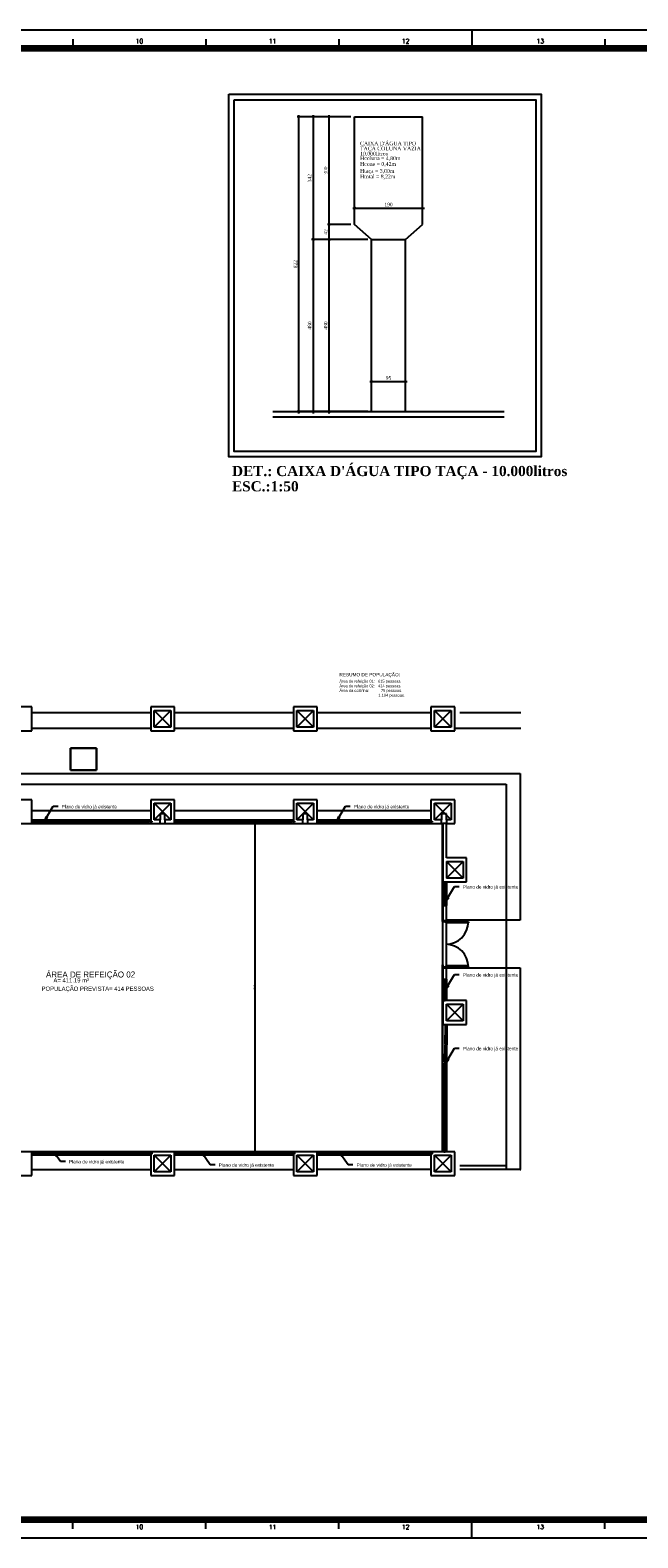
# Model space of a CAD drawing. Header units: millimetres. Extents: x 335 to 91596, y -1 to 84.
# Tile 86 of 87: x 400 to 434, y -1 to 84. Entities that reach past the tile are written whole.
import ezdxf

# ---------------------------------------------------------------- set-up
doc = ezdxf.new("R2010")
doc.units = ezdxf.units.MM
doc.header["$MEASUREMENT"] = 0
for name, color, linetype, lineweight in [('AF-Colunas', 7, 'Continuous', 20), ('AL-Colunas', 7, 'Continuous', 20), ('Cotas', 7, 'Continuous', 5)]:
    doc.layers.add(name, color=color, linetype=linetype, lineweight=lineweight)
doc.layers.add('Margem', color=4, linetype='Continuous')
doc.styles.add('CenturyGothic', font='GOTHIC.TTF')
doc.styles.add('romans', font='romans')
doc.styles.add('TimesNewRoman', font='times.ttf')
doc.styles.add('TimesNewRomanN', font='timesbd.ttf')
doc.dimstyles.new('UM_50.000000', dxfattribs={"dimtxt": 0.18, "dimasz": 0.1, "dimexe": 0.1, "dimexo": 0.2, "dimgap": 0, "dimtad": 1, "dimtih": 1, "dimtoh": 1, "dimdec": 1, "dimlfac": 50, "dimzin": 0, "dimdsep": 46, "dimtxsty": 'Standard', "dimblk": 'CLOSED', "dimblk1": 'CLOSED', "dimblk2": 'CLOSED', "dimcen": 0.09, "dimdle": 0.1, "dimadec": 1, "dimazin": 2, "dimtfac": 1, "dimtdec": 4, "dimtofl": 0, "dimtmove": 0, "dimatfit": 3, "dimldrblk": 'CLOSED', "dimfxl": 0, "dimtolj": 1, "dimarcsym": 0})

# ---------------------------------------------------------------- blocks, each defined once
blk = doc.blocks.new('_OBLIQUE')
at = {"color": 0, "linetype": 'ByBlock', "lineweight": -2}
blk.add_line((-0.5, -0.5), (0.5, 0.5), dxfattribs=at)
blk = doc.blocks.new('*D6')
at = {"layer": 'Cotas', "color": 0, "lineweight": -2}
for p, q in [((418.726, 63.985), (420.826, 63.985)), ((418.826, 62.51), (418.826, 64.085)), ((420.726, 62.51), (420.726, 64.085))]:
    blk.add_line(p, q, dxfattribs=at)
at = {"layer": 'Defpoints', "color": 0}
for p in [(420.726, 63.985), (418.826, 62.31), (420.726, 62.31)]:
    blk.add_point(p, dxfattribs=at)
at = {"layer": 'Cotas', "color": 0, "lineweight": -2, "xscale": 0.1, "yscale": 0.1, "zscale": 0.1, "rotation": 180}
blk.add_blockref('_OBLIQUE', (418.826, 63.985), dxfattribs=at)
at = {"layer": 'Cotas', "color": 0, "lineweight": -2, "xscale": 0.1, "yscale": 0.1, "zscale": 0.1}
blk.add_blockref('_OBLIQUE', (420.726, 63.985), dxfattribs=at)
at = {"layer": 'Cotas', "color": 7, "insert": (419.776, 64.185), "char_height": 0.2, "attachment_point": 5, "rotation": 0.00573, "style": 'TimesNewRoman'}
blk.add_mtext('\\A1;95', dxfattribs=at)
blk = doc.blocks.new('*D7')
at = {"layer": 'Cotas', "color": 0, "lineweight": -2}
for p, q in [((417.776, 73.659), (421.776, 73.659)), ((417.876, 72.95), (417.876, 73.759)), ((421.676, 72.95), (421.676, 73.759))]:
    blk.add_line(p, q, dxfattribs=at)
at = {"layer": 'Defpoints', "color": 0}
for p in [(421.676, 73.659), (417.876, 72.75), (421.676, 72.75)]:
    blk.add_point(p, dxfattribs=at)
at = {"layer": 'Cotas', "color": 0, "lineweight": -2, "xscale": 0.1, "yscale": 0.1, "zscale": 0.1, "rotation": 180}
blk.add_blockref('_OBLIQUE', (417.876, 73.659), dxfattribs=at)
at = {"layer": 'Cotas', "color": 0, "lineweight": -2, "xscale": 0.1, "yscale": 0.1, "zscale": 0.1}
blk.add_blockref('_OBLIQUE', (421.676, 73.659), dxfattribs=at)
at = {"layer": 'Cotas', "color": 7, "insert": (419.776, 73.859), "char_height": 0.2, "attachment_point": 5, "rotation": 0.00573, "style": 'TimesNewRoman'}
blk.add_mtext('\\A1;190', dxfattribs=at)
blk = doc.blocks.new('*D8')
at = {"layer": 'Cotas', "color": 0, "lineweight": -2}
for p, q in [((418.626, 71.91), (416.37, 71.91)), ((416.47, 62.21), (416.47, 72.01)), ((418.626, 62.31), (416.37, 62.31))]:
    blk.add_line(p, q, dxfattribs=at)
at = {"layer": 'Defpoints', "color": 0}
for p in [(416.47, 71.91), (418.826, 71.91), (418.826, 62.31)]:
    blk.add_point(p, dxfattribs=at)
at = {"layer": 'Cotas', "color": 0, "lineweight": -2, "xscale": 0.1, "yscale": 0.1, "zscale": 0.1}
for p, rotation in [((416.47, 71.91), 90), ((416.47, 62.31), 270)]:
    blk.add_blockref('_OBLIQUE', p, dxfattribs=dict(at, rotation=rotation))
at = {"layer": 'Cotas', "color": 7, "insert": (416.27, 67.11), "char_height": 0.2, "attachment_point": 5, "rotation": 90, "style": 'TimesNewRoman'}
blk.add_mtext('\\A1;480', dxfattribs=at)
blk = doc.blocks.new('*D9')
at = {"layer": 'Cotas', "color": 0, "lineweight": -2}
for p, q in [((417.676, 72.75), (416.37, 72.75)), ((416.47, 71.81), (416.47, 72.85)), ((418.626, 71.91), (416.37, 71.91))]:
    blk.add_line(p, q, dxfattribs=at)
at = {"layer": 'Defpoints', "color": 0}
for p in [(416.47, 72.75), (417.876, 72.75), (418.826, 71.91)]:
    blk.add_point(p, dxfattribs=at)
at = {"layer": 'Cotas', "color": 0, "lineweight": -2, "xscale": 0.1, "yscale": 0.1, "zscale": 0.1}
for p, rotation in [((416.47, 72.75), 90), ((416.47, 71.91), 270)]:
    blk.add_blockref('_OBLIQUE', p, dxfattribs=dict(at, rotation=rotation))
at = {"layer": 'Cotas', "color": 7, "insert": (416.27, 72.33), "char_height": 0.2, "attachment_point": 5, "rotation": 90, "style": 'TimesNewRoman'}
blk.add_mtext('\\A1;42', dxfattribs=at)
blk = doc.blocks.new('*D10')
at = {"layer": 'Cotas', "color": 0, "lineweight": -2}
for p, q in [((417.676, 78.75), (416.37, 78.75)), ((416.47, 72.65), (416.47, 78.85)), ((417.676, 72.75), (416.37, 72.75))]:
    blk.add_line(p, q, dxfattribs=at)
at = {"layer": 'Defpoints', "color": 0}
for p in [(416.47, 78.75), (417.876, 78.75), (417.876, 72.75)]:
    blk.add_point(p, dxfattribs=at)
at = {"layer": 'Cotas', "color": 0, "lineweight": -2, "xscale": 0.1, "yscale": 0.1, "zscale": 0.1}
for p, rotation in [((416.47, 78.75), 90), ((416.47, 72.75), 270)]:
    blk.add_blockref('_OBLIQUE', p, dxfattribs=dict(at, rotation=rotation))
at = {"layer": 'Cotas', "color": 7, "insert": (416.27, 75.75), "char_height": 0.2, "attachment_point": 5, "rotation": 90, "style": 'TimesNewRoman'}
blk.add_mtext('\\A1;300', dxfattribs=at)
blk = doc.blocks.new('*D11')
at = {"layer": 'Cotas', "color": 0, "lineweight": -2}
for p, q in [((417.676, 78.75), (415.473, 78.75)), ((415.573, 78.85), (415.573, 71.81)), ((418.626, 71.91), (415.473, 71.91))]:
    blk.add_line(p, q, dxfattribs=at)
at = {"layer": 'Defpoints', "color": 0}
for p in [(417.876, 78.75), (415.573, 71.91), (418.826, 71.91)]:
    blk.add_point(p, dxfattribs=at)
at = {"layer": 'Cotas', "color": 0, "lineweight": -2, "xscale": 0.1, "yscale": 0.1, "zscale": 0.1}
for p, rotation in [((415.573, 78.75), 90), ((415.573, 71.91), 270)]:
    blk.add_blockref('_OBLIQUE', p, dxfattribs=dict(at, rotation=rotation))
at = {"layer": 'Cotas', "color": 7, "insert": (415.373, 75.33), "char_height": 0.2, "attachment_point": 5, "rotation": 90, "style": 'TimesNewRoman'}
blk.add_mtext('\\A1;342', dxfattribs=at)
blk = doc.blocks.new('*D12')
at = {"layer": 'Cotas', "color": 0, "lineweight": -2}
for p, q in [((418.626, 71.91), (415.473, 71.91)), ((415.573, 72.01), (415.573, 62.21)), ((418.626, 62.31), (415.473, 62.31))]:
    blk.add_line(p, q, dxfattribs=at)
at = {"layer": 'Defpoints', "color": 0}
for p in [(418.826, 71.91), (415.573, 62.31), (418.826, 62.31)]:
    blk.add_point(p, dxfattribs=at)
at = {"layer": 'Cotas', "color": 0, "lineweight": -2, "xscale": 0.1, "yscale": 0.1, "zscale": 0.1}
for p, rotation in [((415.573, 71.91), 90), ((415.573, 62.31), 270)]:
    blk.add_blockref('_OBLIQUE', p, dxfattribs=dict(at, rotation=rotation))
at = {"layer": 'Cotas', "color": 7, "insert": (415.373, 67.11), "char_height": 0.2, "attachment_point": 5, "rotation": 90, "style": 'TimesNewRoman'}
blk.add_mtext('\\A1;480', dxfattribs=at)
blk = doc.blocks.new('*D13')
at = {"layer": 'Cotas', "color": 0, "lineweight": -2}
for p, q in [((417.676, 78.75), (414.679, 78.75)), ((414.779, 62.21), (414.779, 78.85)), ((418.626, 62.31), (414.679, 62.31))]:
    blk.add_line(p, q, dxfattribs=at)
at = {"layer": 'Defpoints', "color": 0}
for p in [(414.779, 78.75), (417.876, 78.75), (418.826, 62.31)]:
    blk.add_point(p, dxfattribs=at)
at = {"layer": 'Cotas', "color": 0, "lineweight": -2, "xscale": 0.1, "yscale": 0.1, "zscale": 0.1}
for p, rotation in [((414.779, 78.75), 90), ((414.779, 62.31), 270)]:
    blk.add_blockref('_OBLIQUE', p, dxfattribs=dict(at, rotation=rotation))
at = {"layer": 'Cotas', "color": 7, "insert": (414.579, 70.53), "char_height": 0.2, "attachment_point": 5, "rotation": 90, "style": 'TimesNewRoman'}
blk.add_mtext('\\A1;822', dxfattribs=at)

msp = doc.modelspace()

# ---------------------------------------------------------------- hatches: boundary and pattern name
at = {"linetype": 'Continuous'}
for points in [[(400.557, 39.4532), (400.743, 39.6912), (400.673, 39.7302), (400.557, 39.4532), (400.557, 39.4532)], [(416.875, 39.4532), (417.062, 39.6912), (416.992, 39.7302), (416.875, 39.4532), (416.875, 39.4532)], [(422.958, 34.9752), (423.143, 35.2142), (423.143, 35.2142), (423.075, 35.2542), (422.958, 34.9752), (422.958, 34.9752)], [(422.958, 30.0672), (423.143, 30.3052), (423.143, 30.3052), (423.075, 30.3452), (422.958, 30.0672), (422.958, 30.0672)], [(422.958, 25.9532), (423.143, 26.1922), (423.143, 26.1922), (423.075, 26.2322), (422.958, 25.9532), (422.958, 25.9532)], [(401.086, 21.0282), (401.23, 20.7622), (401.293, 20.8092), (401.293, 20.8092), (401.086, 21.0282), (401.086, 21.0282)], [(409.328, 21.0262), (409.467, 20.7582), (409.467, 20.7582), (409.531, 20.8032), (409.328, 21.0262), (409.328, 21.0262), (409.328, 21.0262)], [(417.023, 21.0262), (417.162, 20.7582), (417.226, 20.8032), (417.023, 21.0262), (417.023, 21.0262)]]:
    msp.add_hatch(color=8, dxfattribs=at).paths.add_polyline_path(points)

# ---------------------------------------------------------------- linework, layer by layer
at = {"color": 8}
for p, q in [((417.8759, 72.7497), (417.8759, 78.7497)), ((417.8759, 78.7497), (421.6759, 78.7497)), ((421.6759, 72.7497), (421.6759, 78.7497)), ((418.8259, 71.9097), (417.8759, 72.7497)), ((420.7259, 71.9097), (421.6759, 72.7497)), ((418.8259, 62.3097), (418.8259, 71.9097)), ((418.8259, 71.9097), (420.7259, 71.9097)), ((420.7259, 62.3097), (420.7259, 71.9097))]:
    msp.add_line(p, q, dxfattribs=at)
for p, q in [((413.321, 62.3097), (426.2307, 62.3097)), ((413.321, 62.0097), (426.2307, 62.0097))]:
    msp.add_line(p, q)
at = {"color": 7}
for p, q in [((399.868, 45.8362), (398.542, 45.8362)), ((399.868, 44.5082), (399.868, 45.8362)), ((406.502, 45.5032), (399.868, 45.5032)), ((407.829, 45.8362), (406.502, 45.8362)), ((406.502, 45.8362), (406.502, 44.5082)), ((406.702, 45.6372), (407.631, 45.6372)), ((406.702, 44.7072), (406.702, 45.6372)), ((407.631, 45.6372), (406.702, 44.7072)), ((406.702, 45.6372), (407.631, 44.7072)), ((407.631, 45.6372), (407.631, 44.7072)), ((407.829, 44.5082), (407.829, 45.8362)), ((414.463, 45.5032), (407.829, 45.5032)), ((415.789, 45.8362), (414.463, 45.8362)), ((414.463, 45.8362), (414.463, 44.5082)), ((414.663, 45.6372), (415.591, 45.6372)), ((414.663, 44.7072), (414.663, 45.6372)), ((415.591, 45.6372), (414.663, 44.7072)), ((414.663, 45.6372), (415.591, 44.7072)), ((415.591, 45.6372), (415.591, 44.7072)), ((415.789, 44.5082), (415.789, 45.8362)), ((422.145, 45.5032), (415.789, 45.5032)), ((422.145, 45.8362), (422.145, 44.5082)), ((423.471, 45.8362), (422.145, 45.8362)), ((422.343, 44.7072), (422.343, 45.6372)), ((422.343, 45.6372), (423.271, 45.6372)), ((423.271, 45.6372), (422.343, 44.7072)), ((422.343, 45.6372), (423.271, 44.7072)), ((423.271, 45.6372), (423.271, 44.7072)), ((423.471, 44.5082), (423.471, 45.8362)), ((427.159, 45.5032), (423.749, 45.5032)), ((406.502, 44.6282), (399.868, 44.6282)), ((407.631, 44.7072), (406.702, 44.7072)), ((414.463, 44.6282), (407.829, 44.6282)), ((415.591, 44.7072), (414.663, 44.7072)), ((422.145, 44.6282), (415.789, 44.6282)), ((423.271, 44.7072), (422.343, 44.7072)), ((427.159, 44.6282), (423.471, 44.6282)), ((398.542, 44.5082), (399.868, 44.5082)), ((406.502, 44.5082), (407.829, 44.5082)), ((414.463, 44.5082), (415.789, 44.5082)), ((422.145, 44.5082), (423.471, 44.5082)), ((402.018, 42.3072), (402.018, 43.5402)), ((402.018, 43.5402), (403.477, 43.5402)), ((402.018, 43.5402), (402.018, 42.3072)), ((403.477, 43.5402), (402.018, 43.5402)), ((403.477, 43.5402), (403.477, 42.3072)), ((403.477, 42.3072), (403.477, 43.5402)), ((392.279, 42.1202), (427.133, 42.1202)), ((403.477, 42.3072), (402.018, 42.3072)), ((402.018, 42.3072), (403.477, 42.3072)), ((427.133, 42.1202), (427.133, 33.9392)), ((391.213, 41.5232), (426.337, 41.5232)), ((426.337, 41.5232), (426.337, 20.0312)), ((399.868, 40.6622), (398.542, 40.6622)), ((399.868, 39.3342), (399.868, 40.6622)), ((407.829, 40.6622), (406.502, 40.6622)), ((406.502, 40.6622), (406.502, 39.3342)), ((406.702, 40.4632), (407.631, 40.4632)), ((406.702, 39.5332), (406.702, 40.4632)), ((407.631, 40.4632), (406.702, 39.5332)), ((406.702, 40.4632), (407.631, 39.5332)), ((407.631, 40.4632), (407.631, 39.5332)), ((407.829, 39.3342), (407.829, 40.6622)), ((414.463, 40.6622), (414.463, 39.3342)), ((415.789, 40.6622), (414.463, 40.6622)), ((414.663, 39.5332), (414.663, 40.4632)), ((414.663, 40.4632), (415.591, 40.4632)), ((414.663, 40.4632), (415.591, 39.5332)), ((415.591, 40.4632), (414.663, 39.5332)), ((415.591, 40.4632), (415.591, 39.5332)), ((415.789, 39.3342), (415.789, 40.6622)), ((422.145, 40.6622), (422.145, 39.3342)), ((423.471, 40.6622), (422.145, 40.6622)), ((422.343, 39.5332), (422.343, 40.4632)), ((422.343, 39.5332), (423.271, 40.4632)), ((422.343, 40.4632), (423.271, 39.5332)), ((422.343, 40.4632), (423.271, 40.4632)), ((423.271, 40.4632), (423.271, 39.5332)), ((423.471, 39.3342), (423.471, 40.6622)), ((399.868, 40.0652), (406.502, 40.0652)), ((399.868, 39.5332), (406.502, 39.5332)), ((400.557, 39.4532), (401.056, 40.3012)), ((400.673, 39.7302), (400.557, 39.4532)), ((400.557, 39.4532), (400.743, 39.6912)), ((400.743, 39.6912), (400.673, 39.7302)), ((401.056, 40.3012), (401.325, 40.3012)), ((407.033, 39.5332), (406.702, 39.5332)), ((407.298, 39.8662), (407.033, 39.8662)), ((407.033, 39.8662), (407.033, 39.5332)), ((407.033, 39.3342), (407.033, 39.5332)), ((407.298, 39.5332), (407.298, 39.8662)), ((407.631, 39.5332), (407.298, 39.5332)), ((407.298, 39.5332), (407.298, 39.3342)), ((407.829, 40.0652), (414.463, 40.0652)), ((407.829, 39.5332), (414.463, 39.5332)), ((414.993, 39.5332), (414.663, 39.5332)), ((415.259, 39.8662), (414.993, 39.8662)), ((414.993, 39.8662), (414.993, 39.5332)), ((414.993, 39.3342), (414.993, 39.5332)), ((415.259, 39.5332), (415.259, 39.8662)), ((415.591, 39.5332), (415.259, 39.5332)), ((415.259, 39.5332), (415.259, 39.3342)), ((415.789, 40.0652), (422.145, 40.0652)), ((415.789, 39.5332), (422.145, 39.5332)), ((416.875, 39.4532), (417.374, 40.3012)), ((416.992, 39.7302), (416.875, 39.4532)), ((416.875, 39.4532), (417.062, 39.6912)), ((417.062, 39.6912), (416.992, 39.7302)), ((417.374, 40.3012), (417.644, 40.3012)), ((422.741, 39.5332), (422.343, 39.5332)), ((422.741, 39.8662), (422.741, 39.5332)), ((423.006, 39.8662), (422.741, 39.8662)), ((422.741, 39.3342), (422.741, 39.5332)), ((423.006, 39.5332), (423.006, 39.8662)), ((423.271, 39.5332), (423.006, 39.5332)), ((423.006, 39.5332), (423.006, 39.3342)), ((422.782, 39.3082), (390.926, 39.3082)), ((398.542, 39.3342), (399.868, 39.3342)), ((399.936, 39.4682), (399.868, 39.4682)), ((399.868, 39.4682), (399.868, 39.4012)), ((399.868, 39.4012), (399.936, 39.4012)), ((399.868, 39.3342), (406.502, 39.3342)), ((400.938, 39.5002), (399.936, 39.5002)), ((399.936, 39.5002), (399.936, 39.4682)), ((399.936, 39.4682), (400.938, 39.4682)), ((399.936, 39.4012), (399.936, 39.4682)), ((400.938, 39.4012), (399.936, 39.4012)), ((400.938, 39.4682), (400.938, 39.5002)), ((400.938, 39.4012), (400.938, 39.4682)), ((400.938, 39.4682), (401.004, 39.4682)), ((401.004, 39.4012), (400.938, 39.4012)), ((402.039, 39.5002), (401.004, 39.5002)), ((401.004, 39.5002), (401.004, 39.4682)), ((401.004, 39.4682), (402.039, 39.4682)), ((401.004, 39.4682), (401.004, 39.4012)), ((402.039, 39.4012), (401.004, 39.4012)), ((402.039, 39.4682), (402.039, 39.5002)), ((402.039, 39.4012), (402.039, 39.4682)), ((402.039, 39.4682), (402.105, 39.4682)), ((402.105, 39.4012), (402.039, 39.4012)), ((403.14, 39.5002), (402.105, 39.5002)), ((402.105, 39.5002), (402.105, 39.4682)), ((402.105, 39.4682), (403.14, 39.4682)), ((402.105, 39.4682), (402.105, 39.4012)), ((403.14, 39.4012), (402.105, 39.4012)), ((403.14, 39.4682), (403.14, 39.5002)), ((403.14, 39.4012), (403.14, 39.4682)), ((403.14, 39.4682), (403.207, 39.4682)), ((403.207, 39.4012), (403.14, 39.4012)), ((404.242, 39.5002), (403.207, 39.5002)), ((403.207, 39.5002), (403.207, 39.4682)), ((403.207, 39.4682), (404.242, 39.4682)), ((403.207, 39.4682), (403.207, 39.4012)), ((404.242, 39.4012), (403.207, 39.4012)), ((404.242, 39.4682), (404.242, 39.5002)), ((404.242, 39.4012), (404.242, 39.4682)), ((404.242, 39.4682), (404.307, 39.4682)), ((404.307, 39.4012), (404.242, 39.4012)), ((405.342, 39.5002), (404.307, 39.5002)), ((404.307, 39.5002), (404.307, 39.4682)), ((404.307, 39.4682), (405.342, 39.4682)), ((404.307, 39.4682), (404.307, 39.4012)), ((405.342, 39.4012), (404.307, 39.4012)), ((405.342, 39.4682), (405.342, 39.5002)), ((405.342, 39.4012), (405.342, 39.4682)), ((405.342, 39.4682), (405.409, 39.4682)), ((405.409, 39.4012), (405.342, 39.4012)), ((406.437, 39.5002), (405.409, 39.5002)), ((405.409, 39.5002), (405.409, 39.4682)), ((405.409, 39.4682), (406.437, 39.4682)), ((405.409, 39.4682), (405.409, 39.4012)), ((406.437, 39.4012), (405.409, 39.4012)), ((406.437, 39.4682), (406.437, 39.5002)), ((406.502, 39.4012), (406.502, 39.4682)), ((406.502, 39.4682), (406.57, 39.4682)), ((406.57, 39.4012), (406.502, 39.4012)), ((406.502, 39.3342), (407.829, 39.3342)), ((406.57, 39.4682), (406.57, 39.4012)), ((407.896, 39.4682), (407.829, 39.4682)), ((407.829, 39.4682), (407.829, 39.4012)), ((407.829, 39.4012), (407.896, 39.4012)), ((407.829, 39.3342), (414.463, 39.3342)), ((408.898, 39.5002), (407.896, 39.5002)), ((407.896, 39.5002), (407.896, 39.4682)), ((407.896, 39.4682), (408.898, 39.4682)), ((407.896, 39.4012), (407.896, 39.4682)), ((408.898, 39.4012), (407.896, 39.4012)), ((408.898, 39.4682), (408.898, 39.5002)), ((408.898, 39.4012), (408.898, 39.4682)), ((408.898, 39.4682), (408.964, 39.4682)), ((408.964, 39.4012), (408.898, 39.4012)), ((409.999, 39.5002), (408.964, 39.5002)), ((408.964, 39.5002), (408.964, 39.4682)), ((408.964, 39.4682), (409.999, 39.4682)), ((408.964, 39.4682), (408.964, 39.4012)), ((409.999, 39.4012), (408.964, 39.4012)), ((409.999, 39.4682), (409.999, 39.5002)), ((409.999, 39.4012), (409.999, 39.4682)), ((409.999, 39.4682), (410.065, 39.4682)), ((410.065, 39.4012), (409.999, 39.4012)), ((411.1, 39.5002), (410.065, 39.5002)), ((410.065, 39.5002), (410.065, 39.4682)), ((410.065, 39.4682), (411.1, 39.4682)), ((410.065, 39.4682), (410.065, 39.4012)), ((411.1, 39.4012), (410.065, 39.4012)), ((411.1, 39.4682), (411.1, 39.5002)), ((411.1, 39.4012), (411.1, 39.4682)), ((411.1, 39.4682), (411.167, 39.4682)), ((411.167, 39.4012), (411.1, 39.4012)), ((412.202, 39.5002), (411.167, 39.5002)), ((411.167, 39.5002), (411.167, 39.4682)), ((411.167, 39.4682), (412.202, 39.4682)), ((411.167, 39.4682), (411.167, 39.4012)), ((412.202, 39.4012), (411.167, 39.4012)), ((412.202, 39.4682), (412.202, 39.5002)), ((412.202, 39.4012), (412.202, 39.4682)), ((412.202, 39.4682), (412.267, 39.4682)), ((412.267, 39.4012), (412.202, 39.4012)), ((413.302, 39.5002), (412.267, 39.5002)), ((412.267, 39.5002), (412.267, 39.4682)), ((412.267, 39.4682), (413.302, 39.4682)), ((412.267, 39.4682), (412.267, 39.4012)), ((413.302, 39.4012), (412.267, 39.4012)), ((412.273, 39.3882), (412.377, 39.2822)), ((412.799, 39.3342), (412.305, 39.3342)), ((412.326, 20.9462), (412.326, 39.4142)), ((413.302, 39.4682), (413.302, 39.5002)), ((413.302, 39.4012), (413.302, 39.4682)), ((413.302, 39.4682), (413.369, 39.4682)), ((413.369, 39.4012), (413.302, 39.4012)), ((414.397, 39.5002), (413.369, 39.5002)), ((413.369, 39.5002), (413.369, 39.4682)), ((413.369, 39.4682), (414.397, 39.4682)), ((413.369, 39.4682), (413.369, 39.4012)), ((414.397, 39.4012), (413.369, 39.4012)), ((414.397, 39.4682), (414.397, 39.5002)), ((414.463, 39.4012), (414.463, 39.4682)), ((414.463, 39.4682), (414.53, 39.4682)), ((414.53, 39.4012), (414.463, 39.4012)), ((414.463, 39.3342), (415.789, 39.3342)), ((414.53, 39.4682), (414.53, 39.4012)), ((415.857, 39.4682), (415.789, 39.4682)), ((415.789, 39.4682), (415.789, 39.4012)), ((415.789, 39.4012), (415.857, 39.4012)), ((422.145, 39.3342), (415.789, 39.3342)), ((416.859, 39.5002), (415.857, 39.5002)), ((415.857, 39.5002), (415.857, 39.4682)), ((415.857, 39.4682), (416.859, 39.4682)), ((415.857, 39.4012), (415.857, 39.4682)), ((416.859, 39.4012), (415.857, 39.4012)), ((416.859, 39.4682), (416.859, 39.5002)), ((416.859, 39.4012), (416.859, 39.4682)), ((416.859, 39.4682), (416.924, 39.4682)), ((416.924, 39.4012), (416.859, 39.4012)), ((417.959, 39.5002), (416.924, 39.5002)), ((416.924, 39.5002), (416.924, 39.4682)), ((416.924, 39.4682), (417.959, 39.4682)), ((416.924, 39.4682), (416.924, 39.4012)), ((417.959, 39.4012), (416.924, 39.4012)), ((417.959, 39.4682), (417.959, 39.5002)), ((417.959, 39.4012), (417.959, 39.4682)), ((417.959, 39.4682), (418.026, 39.4682)), ((418.026, 39.4012), (417.959, 39.4012)), ((419.061, 39.5002), (418.026, 39.5002)), ((418.026, 39.5002), (418.026, 39.4682)), ((418.026, 39.4682), (419.061, 39.4682)), ((418.026, 39.4682), (418.026, 39.4012)), ((419.061, 39.4012), (418.026, 39.4012)), ((419.061, 39.4682), (419.061, 39.5002)), ((419.061, 39.4012), (419.061, 39.4682)), ((419.061, 39.4682), (419.127, 39.4682)), ((419.127, 39.4012), (419.061, 39.4012)), ((420.162, 39.5002), (419.127, 39.5002)), ((419.127, 39.5002), (419.127, 39.4682)), ((419.127, 39.4682), (420.162, 39.4682)), ((419.127, 39.4682), (419.127, 39.4012)), ((420.162, 39.4012), (419.127, 39.4012)), ((420.162, 39.4682), (420.162, 39.5002)), ((420.162, 39.4012), (420.162, 39.4682)), ((420.162, 39.4682), (420.228, 39.4682)), ((420.228, 39.4012), (420.162, 39.4012)), ((421.263, 39.5002), (420.228, 39.5002)), ((420.228, 39.5002), (420.228, 39.4682)), ((420.228, 39.4682), (421.263, 39.4682)), ((420.228, 39.4682), (420.228, 39.4012)), ((421.263, 39.4012), (420.228, 39.4012)), ((421.263, 39.4682), (421.263, 39.5002)), ((421.263, 39.4012), (421.263, 39.4682)), ((421.263, 39.4682), (421.329, 39.4682)), ((421.329, 39.4012), (421.263, 39.4012)), ((422.077, 39.5002), (421.329, 39.5002)), ((421.329, 39.5002), (421.329, 39.4682)), ((421.329, 39.4682), (422.077, 39.4682)), ((421.329, 39.4682), (421.329, 39.4012)), ((422.077, 39.4012), (421.329, 39.4012)), ((422.077, 39.4682), (422.077, 39.5002)), ((422.145, 39.4012), (422.145, 39.4682)), ((422.145, 39.4682), (422.21, 39.4682)), ((422.21, 39.4012), (422.145, 39.4012)), ((422.145, 39.3342), (422.809, 39.3342)), ((422.21, 39.4682), (422.21, 39.4012)), ((422.782, 33.8762), (422.782, 39.3082)), ((422.809, 39.3342), (422.809, 36.0852)), ((423.006, 39.3342), (422.809, 39.3342)), ((423.006, 39.3342), (423.471, 39.3342)), ((423.006, 37.4112), (423.006, 39.3342)), ((424.135, 37.4112), (423.006, 37.4112)), ((423.006, 37.2122), (423.006, 36.2842)), ((423.006, 37.2122), (423.935, 37.2122)), ((423.006, 36.2842), (423.935, 37.2122)), ((423.006, 37.2122), (423.935, 36.2842)), ((423.935, 37.2122), (423.935, 36.2842)), ((424.135, 36.0852), (424.135, 37.4112)), ((423.935, 36.2842), (423.006, 36.2842)), ((422.809, 36.0852), (424.135, 36.0852)), ((422.809, 36.0852), (422.809, 34.7572)), ((422.876, 36.0182), (422.842, 36.0182)), ((422.842, 36.0182), (422.842, 34.8242)), ((422.873, 36.0182), (422.873, 36.0852)), ((422.873, 36.0852), (422.941, 36.0852)), ((422.941, 36.0182), (422.873, 36.0182)), ((422.876, 34.8242), (422.876, 36.0182)), ((422.941, 36.0852), (422.941, 36.0182)), ((422.941, 36.0182), (422.941, 34.8242)), ((422.958, 34.9752), (423.458, 35.8242)), ((423.006, 36.0852), (423.006, 34.7572)), ((423.458, 35.8242), (423.726, 35.8242)), ((422.809, 34.7572), (422.809, 33.9232)), ((423.006, 34.7572), (422.809, 34.7572)), ((422.842, 34.8242), (422.876, 34.8242)), ((422.941, 34.8242), (422.873, 34.8242)), ((422.873, 34.8242), (422.873, 34.7572)), ((422.873, 34.7572), (422.941, 34.7572)), ((422.941, 34.7572), (422.941, 34.8242)), ((423.075, 35.2542), (422.958, 34.9752)), ((422.958, 34.9752), (423.143, 35.2142)), ((423.006, 33.9232), (423.006, 34.7572)), ((423.143, 35.2142), (423.075, 35.2542)), ((422.809, 33.8762), (422.782, 33.8762)), ((422.809, 33.9232), (422.823, 33.9232)), ((422.809, 33.9232), (422.809, 33.8762)), ((422.809, 31.4412), (422.809, 33.8762)), ((422.823, 33.9232), (422.973, 33.9232)), ((422.823, 33.8562), (422.823, 33.9232)), ((422.973, 33.8562), (422.823, 33.8562)), ((422.973, 33.9232), (423.006, 33.9232)), ((422.973, 33.9232), (422.973, 33.8562)), ((422.973, 33.7962), (422.973, 33.8562)), ((422.973, 33.8562), (424.235, 33.8562)), ((424.235, 33.7962), (422.973, 33.7962)), ((427.133, 33.9392), (423.006, 33.9392)), ((423.006, 31.2692), (423.006, 33.9232)), ((424.235, 33.8562), (424.235, 33.7962)), ((422.782, 21.0532), (422.782, 31.4412)), ((422.809, 31.4412), (422.782, 31.4412)), ((422.809, 31.4412), (422.809, 31.2692)), ((422.809, 31.2862), (422.823, 31.2862)), ((422.809, 31.2692), (422.809, 30.6452)), ((422.823, 31.2692), (422.809, 31.2692)), ((422.823, 31.3342), (422.973, 31.3342)), ((422.823, 31.2692), (422.823, 31.3342)), ((422.973, 31.2692), (422.823, 31.2692)), ((422.973, 31.3932), (422.973, 31.3342)), ((424.235, 31.3932), (422.973, 31.3932)), ((422.973, 31.3342), (424.235, 31.3342)), ((422.973, 31.3342), (422.973, 31.2692)), ((422.973, 31.2862), (427.133, 31.2862)), ((423.006, 31.2692), (422.973, 31.2692)), ((423.006, 30.6452), (423.006, 31.2692)), ((424.235, 31.3342), (424.235, 31.3932)), ((427.133, 31.2862), (427.133, 20.0312)), ((422.809, 30.6452), (423.006, 30.6452)), ((422.809, 30.6452), (422.809, 29.4512)), ((422.876, 30.5782), (422.842, 30.5782)), ((422.842, 30.5782), (422.842, 29.5172)), ((422.873, 30.5782), (422.873, 30.6452)), ((422.873, 30.6452), (422.941, 30.6452)), ((422.941, 30.5782), (422.873, 30.5782)), ((422.876, 29.5172), (422.876, 30.5782)), ((422.941, 30.6452), (422.941, 30.5782)), ((422.941, 30.5782), (422.941, 29.5172)), ((422.958, 30.0672), (423.458, 30.9152)), ((423.075, 30.3452), (422.958, 30.0672)), ((422.958, 30.0672), (423.143, 30.3052)), ((423.006, 30.6452), (423.006, 29.4512)), ((423.143, 30.3052), (423.075, 30.3452)), ((423.458, 30.9152), (423.726, 30.9152)), ((424.135, 29.4512), (422.809, 29.4512)), ((422.809, 29.4512), (422.809, 28.1242)), ((422.842, 29.5172), (422.876, 29.5172)), ((422.941, 29.5172), (422.873, 29.5172)), ((422.873, 29.5172), (422.873, 29.4512)), ((422.873, 29.4512), (422.941, 29.4512)), ((422.941, 29.4512), (422.941, 29.5172)), ((424.135, 28.1242), (424.135, 29.4512)), ((423.006, 29.2522), (423.935, 29.2522)), ((423.006, 28.3232), (423.006, 29.2522)), ((423.006, 28.3232), (423.935, 29.2522)), ((423.006, 29.2522), (423.935, 28.3232)), ((423.935, 29.2522), (423.935, 28.3232)), ((422.809, 28.1242), (424.135, 28.1242)), ((422.809, 21.0262), (422.809, 28.1242)), ((422.94, 28.0592), (422.925, 27.0302)), ((422.972, 28.0592), (422.94, 28.0592)), ((422.957, 27.0302), (422.972, 28.0592)), ((422.973, 28.1222), (423.038, 28.1242)), ((422.973, 28.0582), (422.973, 28.1222)), ((423.041, 28.0592), (422.973, 28.0582)), ((423.935, 28.3232), (423.006, 28.3232)), ((423.038, 28.0582), (423.025, 27.0282)), ((423.038, 28.1242), (423.041, 28.0592)), ((422.924, 26.9642), (422.91, 26.0362)), ((422.957, 26.9622), (422.924, 26.9642)), ((422.925, 27.0302), (422.957, 27.0302)), ((422.945, 26.0332), (422.957, 26.9622)), ((422.957, 27.0282), (423.022, 27.0302)), ((422.957, 26.9622), (422.957, 27.0282)), ((423.025, 26.9622), (422.957, 26.9622)), ((423.022, 26.9622), (423.01, 26.0332)), ((423.022, 27.0302), (423.025, 26.9622)), ((422.958, 25.9532), (423.458, 26.8032)), ((423.075, 26.2322), (422.958, 25.9532)), ((422.958, 25.9532), (423.143, 26.1922)), ((423.143, 26.1922), (423.075, 26.2322)), ((423.458, 26.8032), (423.726, 26.8032)), ((422.909, 25.9682), (422.897, 25.0402)), ((422.942, 25.9682), (422.909, 25.9682)), ((422.91, 26.0362), (422.945, 26.0332)), ((422.93, 25.0402), (422.942, 25.9682)), ((422.942, 25.9672), (422.942, 26.0332)), ((422.942, 26.0332), (423.009, 26.0332)), ((423.01, 25.9682), (422.942, 25.9672)), ((423.009, 25.9672), (422.996, 25.0402)), ((423.006, 25.8572), (423.006, 21.0262)), ((423.009, 26.0332), (423.01, 25.9682)), ((422.897, 24.9742), (422.884, 24.0462)), ((422.897, 25.0402), (422.93, 25.0402)), ((422.93, 24.9742), (422.897, 24.9742)), ((422.916, 24.0462), (422.93, 24.9742)), ((422.93, 24.9722), (422.929, 25.0402)), ((422.929, 25.0402), (422.996, 25.0402)), ((422.996, 24.9742), (422.93, 24.9722)), ((422.996, 24.9722), (422.982, 24.0432)), ((422.996, 25.0402), (422.996, 24.9742)), ((422.882, 23.9782), (422.87, 23.0502)), ((422.916, 23.9782), (422.882, 23.9782)), ((422.884, 24.0462), (422.916, 24.0462)), ((422.904, 23.0502), (422.916, 23.9782)), ((422.914, 24.0432), (422.982, 24.0462)), ((422.916, 23.9782), (422.914, 24.0432)), ((422.982, 23.9782), (422.916, 23.9782)), ((422.982, 23.9782), (422.969, 23.0502)), ((422.982, 24.0462), (422.982, 23.9782)), ((422.868, 22.9842), (422.857, 22.0562)), ((422.902, 22.9842), (422.868, 22.9842)), ((422.87, 23.0502), (422.904, 23.0502)), ((422.889, 22.0562), (422.902, 22.9842)), ((422.902, 22.9822), (422.902, 23.0502)), ((422.902, 23.0502), (422.968, 23.0502)), ((422.969, 22.9842), (422.902, 22.9822)), ((422.968, 22.9822), (422.956, 22.0532)), ((422.968, 23.0502), (422.969, 22.9842)), ((422.857, 21.9882), (422.845, 21.0932)), ((422.857, 22.0562), (422.889, 22.0562)), ((422.888, 21.9882), (422.857, 21.9882)), ((422.876, 21.0932), (422.888, 21.9882)), ((422.888, 22.0532), (422.953, 22.0562)), ((422.888, 21.9882), (422.888, 22.0532)), ((422.956, 21.9882), (422.888, 21.9882)), ((422.953, 21.9882), (422.942, 21.0922)), ((422.953, 22.0562), (422.956, 21.9882)), ((399.868, 21.0262), (398.542, 21.0262)), ((399.868, 19.6992), (399.868, 21.0262)), ((406.502, 21.0262), (399.868, 21.0262)), ((401.086, 21.0282), (401.23, 20.7622)), ((401.293, 20.8092), (401.086, 21.0282)), ((401.086, 21.0282), (401.469, 20.4962)), ((406.502, 21.0262), (406.502, 19.6992)), ((407.829, 21.0262), (406.502, 21.0262)), ((407.829, 19.6992), (407.829, 21.0262)), ((414.463, 21.0262), (407.829, 21.0262)), ((409.328, 21.0262), (409.467, 20.7582)), ((409.531, 20.8032), (409.328, 21.0262)), ((409.328, 21.0262), (409.828, 20.3092)), ((412.273, 21.0802), (412.377, 20.9732)), ((412.799, 21.0262), (412.305, 21.0262)), ((414.463, 21.0262), (414.463, 19.6992)), ((415.789, 21.0262), (414.463, 21.0262)), ((415.789, 19.6992), (415.789, 21.0262)), ((422.145, 21.0262), (415.789, 21.0262)), ((417.023, 21.0262), (417.162, 20.7582)), ((417.226, 20.8032), (417.023, 21.0262)), ((417.023, 21.0262), (417.523, 20.3092)), ((422.145, 21.0262), (422.145, 19.6992)), ((423.471, 21.0262), (422.145, 21.0262)), ((422.845, 21.0932), (422.876, 21.0932)), ((422.876, 21.0932), (422.873, 21.0282)), ((422.873, 21.0282), (422.941, 21.0262)), ((422.942, 21.0922), (422.876, 21.0932)), ((422.941, 21.0262), (422.942, 21.0922)), ((423.471, 19.6992), (423.471, 21.0262)), ((399.936, 20.9602), (399.868, 20.9602)), ((399.868, 20.9602), (399.868, 20.8942)), ((399.868, 20.8942), (399.936, 20.8942)), ((406.502, 20.8272), (399.868, 20.8272)), ((400.938, 20.9922), (399.936, 20.9922)), ((399.936, 20.9922), (399.936, 20.9582)), ((399.936, 20.8942), (399.936, 20.9602)), ((399.936, 20.9582), (400.938, 20.9582)), ((400.938, 20.8942), (399.936, 20.8942)), ((400.938, 20.9582), (400.938, 20.9922)), ((400.938, 20.8942), (400.938, 20.9602)), ((400.938, 20.9602), (401.004, 20.9602)), ((401.004, 20.8942), (400.938, 20.8942)), ((402.039, 20.9922), (401.004, 20.9922)), ((401.004, 20.9922), (401.004, 20.9582)), ((401.004, 20.9602), (401.004, 20.8942)), ((401.004, 20.9582), (402.039, 20.9582)), ((402.039, 20.8942), (401.004, 20.8942)), ((401.23, 20.7622), (401.293, 20.8092)), ((401.469, 20.4962), (401.739, 20.4962)), ((402.039, 20.9582), (402.039, 20.9922)), ((402.039, 20.8942), (402.039, 20.9602)), ((402.039, 20.9602), (402.105, 20.9602)), ((402.105, 20.8942), (402.039, 20.8942)), ((403.14, 20.9922), (402.105, 20.9922)), ((402.105, 20.9922), (402.105, 20.9582)), ((402.105, 20.9602), (402.105, 20.8942)), ((402.105, 20.9582), (403.14, 20.9582)), ((403.14, 20.8942), (402.105, 20.8942)), ((403.14, 20.9582), (403.14, 20.9922)), ((403.14, 20.8942), (403.14, 20.9602)), ((403.14, 20.9602), (403.207, 20.9602)), ((403.207, 20.8942), (403.14, 20.8942)), ((404.242, 20.9922), (403.207, 20.9922)), ((403.207, 20.9922), (403.207, 20.9582)), ((403.207, 20.9602), (403.207, 20.8942)), ((403.207, 20.9582), (404.242, 20.9582)), ((404.242, 20.8942), (403.207, 20.8942)), ((404.242, 20.9582), (404.242, 20.9922)), ((404.242, 20.8942), (404.242, 20.9602)), ((404.242, 20.9602), (404.307, 20.9602)), ((404.307, 20.8942), (404.242, 20.8942)), ((405.342, 20.9922), (404.307, 20.9922)), ((404.307, 20.9922), (404.307, 20.9582)), ((404.307, 20.9602), (404.307, 20.8942)), ((404.307, 20.9582), (405.342, 20.9582)), ((405.342, 20.8942), (404.307, 20.8942)), ((405.342, 20.9582), (405.342, 20.9922)), ((405.342, 20.8942), (405.342, 20.9602)), ((405.342, 20.9602), (405.409, 20.9602)), ((405.409, 20.8942), (405.342, 20.8942)), ((406.437, 20.9922), (405.409, 20.9922)), ((405.409, 20.9922), (405.409, 20.9582)), ((405.409, 20.9602), (405.409, 20.8942)), ((405.409, 20.9582), (406.437, 20.9582)), ((406.437, 20.8942), (405.409, 20.8942)), ((406.437, 20.9582), (406.437, 20.9922)), ((406.502, 20.8942), (406.502, 20.9602)), ((406.502, 20.9602), (406.57, 20.9602)), ((406.57, 20.8942), (406.502, 20.8942)), ((406.57, 20.9602), (406.57, 20.8942)), ((406.702, 19.8982), (406.702, 20.8272)), ((406.702, 20.8272), (407.631, 20.8272)), ((406.702, 19.8982), (407.631, 20.8272)), ((406.702, 20.8272), (407.631, 19.8982)), ((407.631, 20.8272), (407.631, 19.8982)), ((407.896, 20.9602), (407.829, 20.9602)), ((407.829, 20.9602), (407.829, 20.8942)), ((407.829, 20.8942), (407.896, 20.8942)), ((414.463, 20.8272), (407.829, 20.8272)), ((408.898, 20.9922), (407.896, 20.9922)), ((407.896, 20.9922), (407.896, 20.9582)), ((407.896, 20.8942), (407.896, 20.9602)), ((407.896, 20.9582), (408.898, 20.9582)), ((408.898, 20.8942), (407.896, 20.8942)), ((408.898, 20.9582), (408.898, 20.9922)), ((408.898, 20.8942), (408.898, 20.9602)), ((408.898, 20.9602), (408.964, 20.9602)), ((408.964, 20.8942), (408.898, 20.8942)), ((409.999, 20.9922), (408.964, 20.9922)), ((408.964, 20.9922), (408.964, 20.9582)), ((408.964, 20.9602), (408.964, 20.8942)), ((408.964, 20.9582), (409.999, 20.9582)), ((409.999, 20.8942), (408.964, 20.8942)), ((409.467, 20.7582), (409.531, 20.8032)), ((409.828, 20.3092), (410.097, 20.3092)), ((409.999, 20.9582), (409.999, 20.9922)), ((409.999, 20.8942), (409.999, 20.9602)), ((409.999, 20.9602), (410.065, 20.9602)), ((410.065, 20.8942), (409.999, 20.8942)), ((411.1, 20.9922), (410.065, 20.9922)), ((410.065, 20.9922), (410.065, 20.9582)), ((410.065, 20.9602), (410.065, 20.8942)), ((410.065, 20.9582), (411.1, 20.9582)), ((411.1, 20.8942), (410.065, 20.8942)), ((411.1, 20.9582), (411.1, 20.9922)), ((411.1, 20.8942), (411.1, 20.9602)), ((411.1, 20.9602), (411.167, 20.9602)), ((411.167, 20.8942), (411.1, 20.8942)), ((412.202, 20.9922), (411.167, 20.9922)), ((411.167, 20.9922), (411.167, 20.9582)), ((411.167, 20.9602), (411.167, 20.8942)), ((411.167, 20.9582), (412.202, 20.9582)), ((412.202, 20.8942), (411.167, 20.8942)), ((412.202, 20.9582), (412.202, 20.9922)), ((412.202, 20.8942), (412.202, 20.9602)), ((412.202, 20.9602), (412.267, 20.9602)), ((412.267, 20.8942), (412.202, 20.8942)), ((413.302, 20.9922), (412.267, 20.9922)), ((412.267, 20.9922), (412.267, 20.9582)), ((412.267, 20.9602), (412.267, 20.8942)), ((412.267, 20.9582), (413.302, 20.9582)), ((413.302, 20.8942), (412.267, 20.8942)), ((413.302, 20.9582), (413.302, 20.9922)), ((413.302, 20.8942), (413.302, 20.9602)), ((413.302, 20.9602), (413.369, 20.9602)), ((413.369, 20.8942), (413.302, 20.8942)), ((414.397, 20.9922), (413.369, 20.9922)), ((413.369, 20.9922), (413.369, 20.9582)), ((413.369, 20.9602), (413.369, 20.8942)), ((413.369, 20.9582), (414.397, 20.9582)), ((414.397, 20.8942), (413.369, 20.8942)), ((414.397, 20.9582), (414.397, 20.9922)), ((414.463, 20.8942), (414.463, 20.9602)), ((414.463, 20.9602), (414.53, 20.9602)), ((414.53, 20.8942), (414.463, 20.8942)), ((414.53, 20.9602), (414.53, 20.8942)), ((414.663, 19.8982), (414.663, 20.8272)), ((414.663, 20.8272), (415.591, 20.8272)), ((414.663, 19.8982), (415.591, 20.8272)), ((414.663, 20.8272), (415.591, 19.8982)), ((415.591, 20.8272), (415.591, 19.8982)), ((415.857, 20.9602), (415.789, 20.9602)), ((415.789, 20.9602), (415.789, 20.8942)), ((415.789, 20.8942), (415.857, 20.8942)), ((422.145, 20.8272), (415.789, 20.8272)), ((416.859, 20.9922), (415.857, 20.9922)), ((415.857, 20.9922), (415.857, 20.9582)), ((415.857, 20.8942), (415.857, 20.9602)), ((415.857, 20.9582), (416.859, 20.9582)), ((416.859, 20.8942), (415.857, 20.8942)), ((416.859, 20.9582), (416.859, 20.9922)), ((416.859, 20.8942), (416.859, 20.9602)), ((416.859, 20.9602), (416.924, 20.9602)), ((416.924, 20.8942), (416.859, 20.8942)), ((417.959, 20.9922), (416.924, 20.9922)), ((416.924, 20.9922), (416.924, 20.9582)), ((416.924, 20.9602), (416.924, 20.8942)), ((416.924, 20.9582), (417.959, 20.9582)), ((417.959, 20.8942), (416.924, 20.8942)), ((417.162, 20.7582), (417.226, 20.8032)), ((417.523, 20.3092), (417.792, 20.3092)), ((417.959, 20.9582), (417.959, 20.9922)), ((417.959, 20.8942), (417.959, 20.9602)), ((417.959, 20.9602), (418.026, 20.9602)), ((418.026, 20.8942), (417.959, 20.8942)), ((419.061, 20.9922), (418.026, 20.9922)), ((418.026, 20.9922), (418.026, 20.9582)), ((418.026, 20.9602), (418.026, 20.8942)), ((418.026, 20.9582), (419.061, 20.9582)), ((419.061, 20.8942), (418.026, 20.8942)), ((419.061, 20.9582), (419.061, 20.9922)), ((419.061, 20.8942), (419.061, 20.9602)), ((419.061, 20.9602), (419.127, 20.9602)), ((419.127, 20.8942), (419.061, 20.8942)), ((420.162, 20.9922), (419.127, 20.9922)), ((419.127, 20.9922), (419.127, 20.9582)), ((419.127, 20.9602), (419.127, 20.8942)), ((419.127, 20.9582), (420.162, 20.9582)), ((420.162, 20.8942), (419.127, 20.8942)), ((420.162, 20.9582), (420.162, 20.9922)), ((420.162, 20.8942), (420.162, 20.9602)), ((420.162, 20.9602), (420.228, 20.9602)), ((420.228, 20.8942), (420.162, 20.8942)), ((421.263, 20.9922), (420.228, 20.9922)), ((420.228, 20.9922), (420.228, 20.9582)), ((420.228, 20.9602), (420.228, 20.8942)), ((420.228, 20.9582), (421.263, 20.9582)), ((421.263, 20.8942), (420.228, 20.8942)), ((421.263, 20.9582), (421.263, 20.9922)), ((421.263, 20.8942), (421.263, 20.9602)), ((421.263, 20.9602), (421.329, 20.9602)), ((421.329, 20.8942), (421.263, 20.8942)), ((422.077, 20.9922), (421.329, 20.9922)), ((421.329, 20.9922), (421.329, 20.9582)), ((421.329, 20.9602), (421.329, 20.8942)), ((421.329, 20.9582), (422.077, 20.9582)), ((422.077, 20.8942), (421.329, 20.8942)), ((422.077, 20.9582), (422.077, 20.9922)), ((422.145, 20.8942), (422.145, 20.9602)), ((422.145, 20.9602), (422.21, 20.9602)), ((422.21, 20.8942), (422.145, 20.8942)), ((422.21, 20.9602), (422.21, 20.8942)), ((422.343, 19.8982), (422.343, 20.8272)), ((422.343, 20.8272), (423.271, 20.8272)), ((422.343, 19.8982), (423.271, 20.8272)), ((422.343, 20.8272), (423.271, 19.8982)), ((423.271, 20.8272), (423.271, 19.8982)), ((426.337, 20.2302), (423.749, 20.2302)), ((398.542, 19.6992), (399.868, 19.6992)), ((399.868, 20.0312), (406.502, 20.0312)), ((406.502, 19.6992), (407.829, 19.6992)), ((407.631, 19.8982), (406.702, 19.8982)), ((407.829, 20.0312), (414.463, 20.0312)), ((414.463, 19.6992), (415.789, 19.6992)), ((415.591, 19.8982), (414.663, 19.8982)), ((422.145, 20.0312), (415.789, 20.0312)), ((422.145, 19.6992), (423.471, 19.6992)), ((423.271, 19.8982), (422.343, 19.8982)), ((427.133, 20.0312), (423.749, 20.0312)), ((427.133, 20.0312), (427.159, 20.0312))]:
    msp.add_line(p, q, dxfattribs=at)
for points in [[(410.8624, 80.0079), (428.3074, 80.0079), (428.3074, 59.7855), (410.8624, 59.7855)], [(411.1624, 79.7079), (428.0074, 79.7079), (428.0074, 60.0855), (411.1624, 60.0855)]]:
    msp.add_lwpolyline(points, close=True)
for centre, start, end in [((422.973, 33.8562), 270, 0), ((422.973, 31.3342), 0, 90)]:
    msp.add_arc(centre, 1.2604, start, end, dxfattribs=at)
at = {"layer": 'Margem', "color": 1}
for p, q in [((454.1344, 83.5869), (335.3344, 83.5869)), ((424.4344, 83.5869), (424.4344, 82.5869)), ((402.1594, 83.0869), (402.1594, 82.5869)), ((409.5844, 83.0869), (409.5844, 82.5869)), ((417.0094, 83.0869), (417.0094, 82.5869)), ((431.8594, 83.0869), (431.8594, 82.5869)), ((402.1594, -0.0131), (402.1594, 0.4869)), ((409.5844, -0.0131), (409.5844, 0.4869)), ((417.0094, -0.0131), (417.0094, 0.4869)), ((424.4344, -0.5131), (424.4344, 0.4869)), ((431.8594, -0.0131), (431.8594, 0.4869)), ((335.3344, -0.5131), (454.1344, -0.5131))]:
    msp.add_line(p, q, dxfattribs=at)
at = {"layer": 'Margem', "lineweight": 100}
for p, q in [((337.8344, 82.5869), (453.1344, 82.5869)), ((453.1344, 0.4869), (337.8344, 0.4869))]:
    msp.add_line(p, q, dxfattribs=at)

# ---------------------------------------------------------------- texts
at = {"color": 7, "attachment_point": 7, "line_spacing_factor": 0.798, "style": 'CenturyGothic'}
for s, insert, char_height, width in [('Área de refeição 01:   615 pessoas.', (417.0362, 47.1419), 0.158885, 7.475682), ('Área de refeição 02:   414 pessoas.', (417.0362, 46.8819), 0.158885, 7.475682), ('RESUMO DE POPULAÇÃO:', (417.0362, 47.4849), 0.190662, 6.225154), ('Área da cozinha:           75 pessoas.', (417.0362, 46.6229), 0.158885, 7.495083), ('        1.104 pessoas.', (418.7212, 46.3609), 0.158885, 4.026694), ('Plano de vidro já existente', (401.528, 40.1182), 0.190662, 6.346408), ('Plano de vidro já existente', (417.847, 40.1182), 0.190662, 6.346408), ('Plano de vidro já existente', (423.928, 35.6412), 0.190662, 6.346408), ('ÁREA DE REFEIÇÃO 02', (400.654, 30.6412), 0.333428, 9.428672), ('POPULAÇÃO PREVISTA= 414 PESSOAS', (400.41, 29.9242), 0.238327, 11.924877), ('A= 411.19 m²', (401.071, 30.4628), 0.238327, 4.125852), ('Plano de vidro já existente', (423.928, 30.7332), 0.190662, 6.346408), ('Plano de vidro já existente', (423.928, 26.6212), 0.190662, 6.346408), ('Plano de vidro já existente', (401.941, 20.3132), 0.190662, 6.346408), ('Plano de vidro já existente', (410.299, 20.1272), 0.190662, 6.346408), ('Plano de vidro já existente', (417.994, 20.1272), 0.190662, 6.346408)]:
    msp.add_mtext(s, dxfattribs=dict(at, insert=insert, char_height=char_height, width=width))
at = {"color": 7, "insert": (412.294, 30.0532), "char_height": 0.06066, "width": 0.398789, "attachment_point": 7, "rotation": 90.00021, "line_spacing_factor": 0.798, "style": 'CenturyGothic'}
msp.add_mtext('1380.00', dxfattribs=at)
at = {"layer": 'AF-Colunas', "color": 5, "insert": (411.0374, 58.5349), "char_height": 0.5648, "width": 33.943434, "attachment_point": 7, "line_spacing_factor": 0.798, "style": 'TimesNewRomanN'}
msp.add_mtext("DET.: CAIXA D'ÁGUA TIPO TAÇA - 10.000litros", dxfattribs=at)
at = {"layer": 'AF-Colunas', "color": 3, "insert": (411.0374, 57.8483), "char_height": 0.5648, "width": 6.752472, "attachment_point": 7, "line_spacing_factor": 0.798, "style": 'TimesNewRomanN'}
msp.add_mtext('ESC.:1:50', dxfattribs=at)
at = {"layer": 'AL-Colunas', "char_height": 0.2118, "attachment_point": 7, "line_spacing_factor": 0.798, "style": 'TimesNewRoman'}
for s, insert, width in [("CAIXA D'ÁGUA TIPO\\PTAÇA COLUNA VAZIA", (418.1879, 76.8114), 3.432933), ('10.000litros', (418.1879, 76.5843), 2.866943), ('Hcoluna = 4,80m', (418.1879, 76.2883), 4.161131), ('Hcone = 0,42m', (418.1879, 75.9663), 3.696848), ('Htaça = 3,00m', (418.1879, 75.5574), 3.528546), ('Htotal = 8,22m', (418.1879, 75.2653), 3.630108)]:
    msp.add_mtext(s, dxfattribs=dict(at, insert=insert, width=width))
at = {"layer": 'Margem', "color": 1, "char_height": 0.25, "width": 1.479069, "attachment_point": 8, "line_spacing_factor": 0.798, "style": 'romans'}
for s, insert in [('10', (405.8675, 82.8499)), ('11', (413.2969, 82.8499)), ('12', (420.7311, 82.8499)), ('13', (428.2476, 82.8499)), ('10', (405.8675, -0.0284)), ('11', (413.2969, -0.0307)), ('12', (420.7311, -0.0284)), ('13', (428.2476, -0.0284))]:
    msp.add_mtext(s, dxfattribs=dict(at, insert=insert))

# ---------------------------------------------------------------- dimensions: what is measured, and where the dimension line sits
at = {"layer": 'Cotas'}
for base, p1, p2, picture, middle in [((414.7794, 78.7497), (418.8259, 62.3097), (417.8759, 78.7497), '*D13', (414.5794, 70.5297)), ((415.5728, 71.9097), (417.8759, 78.7497), (418.8259, 71.9097), '*D11', (415.3728, 75.3297)), ((416.4703, 78.7497), (417.8759, 72.7497), (417.8759, 78.7497), '*D10', (416.2703, 75.7497)), ((416.4703, 72.7497), (418.8259, 71.9097), (417.8759, 72.7497), '*D9', (416.2703, 72.3297)), ((415.5728, 62.3097), (418.8259, 71.9097), (418.8259, 62.3097), '*D12', (415.3728, 67.1097)), ((416.4703, 71.9097), (418.8259, 62.3097), (418.8259, 71.9097), '*D8', (416.2703, 67.1097))]:
    dim = msp.add_linear_dim(base=base, p1=p1, p2=p2, angle=90, dimstyle='UM_50.000000', override={"dimtxt": 0.2, "dimasz": 0.1, "dimexe": 0.1, "dimexo": 0.2, "dimtad": 1, "dimtih": 0, "dimtoh": 0, "dimdec": 1, "dimlfac": 50, "dimzin": 8, "dimtxsty": 'TimesNewRoman', "dimblk": 'OBLIQUE', "dimblk1": 'OBLIQUE', "dimblk2": 'OBLIQUE', "dimsah": 1, "dimdle": 0.1, "dimse1": 0, "dimse2": 0, "dimclrt": 7, "dimadec": 1, "dimazin": 3, "dimtmove": 2, "dimldrblk": 'OBLIQUE'}, dxfattribs=at)
    dim.commit()
    dim.dimension.update_dxf_attribs({"geometry": picture, "text_midpoint": middle, "dimtype": 160, "text_rotation": 90})
for base, p1, p2, picture, middle in [((421.6759, 73.6591), (417.8759, 72.7497), (421.6759, 72.7497), '*D7', (419.7759, 73.8591)), ((420.7259, 63.9855), (418.8259, 62.3097), (420.7259, 62.3097), '*D6', (419.7759, 64.1855))]:
    dim = msp.add_linear_dim(base=base, p1=p1, p2=p2, dimstyle='UM_50.000000', override={"dimtxt": 0.2, "dimasz": 0.1, "dimexe": 0.1, "dimexo": 0.2, "dimtad": 1, "dimtih": 0, "dimtoh": 0, "dimdec": 1, "dimlfac": 50, "dimzin": 8, "dimtxsty": 'TimesNewRoman', "dimblk": 'OBLIQUE', "dimblk1": 'OBLIQUE', "dimblk2": 'OBLIQUE', "dimsah": 1, "dimdle": 0.1, "dimse1": 0, "dimse2": 0, "dimclrt": 7, "dimadec": 1, "dimazin": 3, "dimtmove": 2, "dimldrblk": 'OBLIQUE'}, dxfattribs=at)
    dim.commit()
    dim.dimension.update_dxf_attribs({"geometry": picture, "text_midpoint": middle, "dimtype": 160, "text_rotation": 0.00573})

doc.saveas('drawing.dxf')
